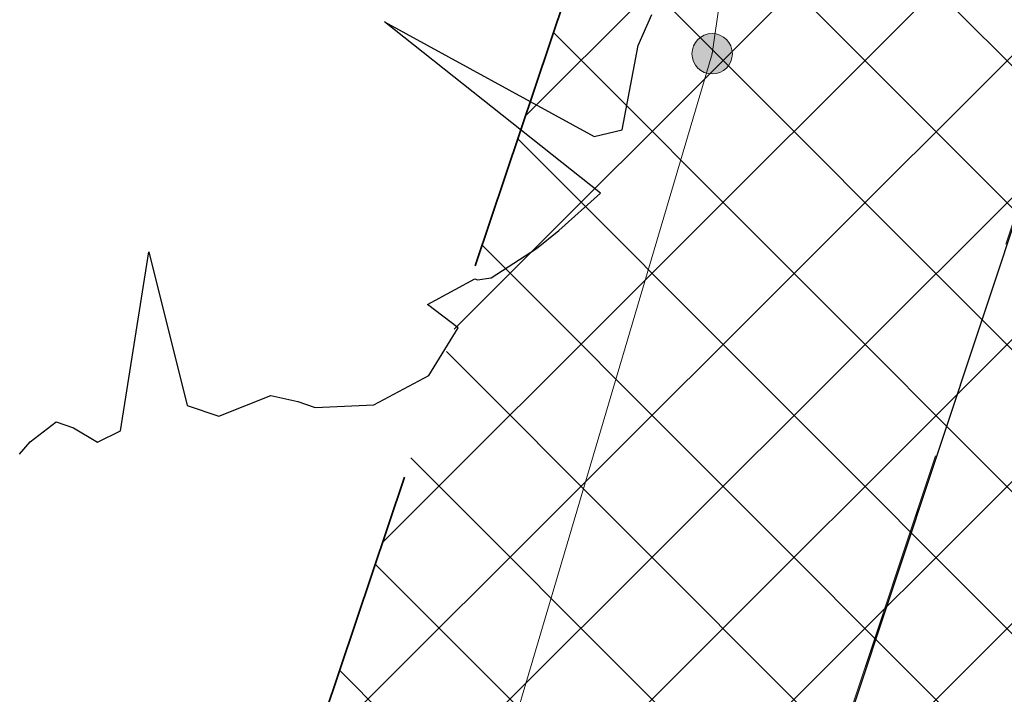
# Model space of a CAD drawing. Header units: metres. Extents: x 6599594 to 6600699, y 5687867 to 5691114.
# Tile 187 of 256: x 6599951.2 to 6599953.41, y 5688882.56 to 5688884.07. Entities that reach past the tile are written whole.
import ezdxf

# ---------------------------------------------------------------- set-up
doc = ezdxf.new("R2010")
doc.units = ezdxf.units.M
doc.header["$MEASUREMENT"] = 0
for name, pattern in [('1', [0]), ('BUG', [1.5, 1, -0.5]), ('GUK', [2, 1.5, -0.5]), ('GUZ', [1, 0.5, -0.5])]:
    doc.linetypes.add(name, pattern=pattern)
doc.layers.get('0').update_dxf_attribs({"color": 253, "linetype": 'CONTINUOUS', "lineweight": 13})
for name, color, linetype, lineweight in [('_kolor chodnik', 50, '1', 5), ('_kolor jezdnia', 4, '1', 0), ('_kolor pobocze', 211, '1', 5), ('_kolor zjazdy kostka', 7, '1', 5), ('_kolor ścieżka @ 1', 10, '1', 0), ('_nasadzenia', 72, 'BUG', 30), ('_obrzeze', 10, 'BUG', 35), ('Dzialki', 130, '1', 30), ('Kontury', 252, 'GUK', 9), ('OT_Komunikacja', 7, 'CONTINUOUS', 0), ('pkt_sztuczny_i_naturalny', 7, 'CONTINUOUS', 5), ('Uzytki', 252, 'GUZ', 9)]:
    doc.layers.add(name, color=color, linetype=linetype, lineweight=lineweight)
doc.layers.add('RS-drzewa projektowane', color=7, linetype='CONTINUOUS')
pattern_1 = [(45, (0, 0), (-0.1414213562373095, 0.1414213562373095), []), (135, (0, 0), (-0.1414213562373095, -0.1414213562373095), [])]

# ---------------------------------------------------------------- blocks, each defined once
blk = doc.blocks.new('d2')
at = {"layer": '_nasadzenia'}
for p, q in [((-293017.4827541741, 28213.65378966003), (-293017.4364681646, 28213.75747156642)), ((-293018.340181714, 28213.73353405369), (-293017.6313377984, 28213.34606689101)), ((-293017.6100354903, 28213.15411214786), (-293018.340181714, 28213.73353405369)), ((-293017.5369146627, 28213.36812186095), (-293017.4827541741, 28213.65378966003)), ((-293017.6313377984, 28213.34606689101), (-293017.5369146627, 28213.36812186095)), ((-293017.7507446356, 28213.02837527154), (-293017.6100354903, 28213.15411214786)), ((-293017.8259620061, 28212.96716830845), (-293017.7507446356, 28213.02837527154)), ((-293017.9794749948, 28212.86753276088), (-293017.8259620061, 28212.96716830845)), ((-293019.2314686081, 28212.35019368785), (-293019.1358041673, 28212.95519975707)), ((-293019.1358041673, 28212.95519975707), (-293019.0065527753, 28212.43629629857)), ((-293018.1946652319, 28212.7781072), (-293018.0347503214, 28212.86469208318)), ((-293018.0347503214, 28212.86469208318), (-293018.0250247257, 28212.86136913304)), ((-293018.0250247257, 28212.86136913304), (-293017.9794749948, 28212.86753276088)), ((-293018.0912527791, 28212.69932094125), (-293018.1946652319, 28212.7781072)), ((-293018.1899812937, 28212.53751388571), (-293018.0912527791, 28212.69932094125)), ((-293018.3759947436, 28212.43811947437), (-293018.1899812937, 28212.53751388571)), ((-293018.8995712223, 28212.3997438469), (-293018.7235287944, 28212.46995511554)), ((-293018.7235287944, 28212.46995511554), (-293018.6326747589, 28212.4497762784)), ((-293019.0065527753, 28212.43629629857), (-293018.8995712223, 28212.3997438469)), ((-293018.6326747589, 28212.4497762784), (-293018.5743211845, 28212.42983857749)), ((-293018.5743211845, 28212.42983857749), (-293018.3759947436, 28212.43811947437)), ((-293019.5372674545, 28212.31345305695), (-293019.4490008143, 28212.38106478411)), ((-293019.4490008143, 28212.38106478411), (-293019.3906472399, 28212.3611270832)), ((-293019.3906472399, 28212.3611270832), (-293019.3097642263, 28212.31176510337)), ((-293019.3097642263, 28212.31176510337), (-293019.2314686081, 28212.35019368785)), ((-293019.5733370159, 28212.2714603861), (-293019.5372674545, 28212.31345305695))]:
    blk.add_line(p, q, dxfattribs=at)
blk = doc.blocks.new('169')
at = {"linetype": 'Continuous', "lineweight": 13}
blk.add_hatch(color=0, dxfattribs=at).paths.add_polyline_path([(0, -0.090553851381, 1), (0, 0.090553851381, 1)])
at = {"color": 0, "linetype": 'Continuous', "lineweight": 13}
blk.add_circle((0, 0), 0.090553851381, dxfattribs=at)

msp = doc.modelspace()

# ---------------------------------------------------------------- hatches: boundary and pattern name
at = {"layer": '_kolor chodnik'}
h = msp.add_hatch(dxfattribs=at)
h.set_pattern_fill('ANSI37', color=256, scale=1.6)
h.set_pattern_definition(pattern_1)
h.paths.add_polyline_path([(6599849.938171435, 5688542.085872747), (6599852.232147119, 5688548.938742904), (6599853.573135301, 5688548.489851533), (6599853.827082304, 5688549.248475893), (6599851.793849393, 5688549.929093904), (6599849.895278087, 5688548.982823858), (6599847.823506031, 5688542.793750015)])
edge = h.paths.add_edge_path()
edge.add_line((6600018.106075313, 5689087.454911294), (6600022.42781917, 5689091.229234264))
edge.add_line((6600022.42781917, 5689091.229234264), (6600020.233254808, 5689093.742094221))
edge.add_line((6600020.233254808, 5689093.742094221), (6600017.159471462, 5689091.057656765))
edge.add_arc((6600023.275194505, 5689085.385140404), 8.34143334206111, 137.1531558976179, 148.8016577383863)
edge.add_line((6600016.140105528, 5689089.706021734), (6600018.106075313, 5689087.454911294))
h.paths.add_polyline_path([(6600038.501784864, 5689187.59229436), (6600037.906968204, 5689187.700586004), (6600037.638296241, 5689186.224843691), (6600038.240083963, 5689186.115282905)])
h.paths.add_polyline_path([(6600069.098302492, 5689360.276020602), (6600068.321239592, 5689360.413462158), (6600068.064048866, 5689358.936495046), (6600068.836639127, 5689358.799546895)])
h.paths.add_polyline_path([(6600082.393785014, 5689362.950258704), (6600082.941124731, 5689366.103121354), (6600081.481377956, 5689366.361351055), (6600080.923159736, 5689363.210828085)])
h.paths.add_polyline_path([(6600074.022236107, 5689388.065861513), (6600072.983907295, 5689388.249860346), (6600072.723374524, 5689386.772538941), (6600073.760538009, 5689386.588865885)])
h.paths.add_polyline_path([(6600105.602402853, 5689486.45426531), (6600106.738797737, 5689489.760539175), (6600105.28818975, 5689490.281952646), (6600104.132785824, 5689486.965912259)])
h.paths.add_polyline_path([(6600132.519778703, 5689678.737346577), (6600131.636986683, 5689678.922259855), (6600131.330470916, 5689677.453953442), (6600132.212256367, 5689677.269208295)])
h.paths.add_polyline_path([(6600156.649397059, 5689798.7449027), (6600156.48800471, 5689797.95886096), (6600157.450195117, 5689797.757316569), (6600157.615023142, 5689798.542205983)])
h.paths.add_polyline_path([(6600189.055358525, 5689948.643107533), (6600187.902868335, 5689948.884512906), (6600187.600024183, 5689947.417400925), (6600188.748131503, 5689947.176379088)])
edge = h.paths.add_edge_path()
edge.add_line((6600204.459383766, 5690032.969035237), (6600204.153258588, 5690031.227801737))
edge.add_arc((6600202.328347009, 5690027.299936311), 4.331100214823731, 41.853001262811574, 65.08011546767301, ccw=False)
edge.add_arc((6600032.903931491, 5690051.979071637), 174.020003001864, 352.8070218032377, 353.495463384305)
edge.add_arc((6600202.372679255, 5690027.343587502), 5.999999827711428, 55.12102442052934, 69.64815978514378)
edge = h.paths.add_edge_path()
edge.add_line((6600205.046027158, 5690040.265402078), (6600204.972740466, 5690038.483452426))
edge.add_arc((6600203.986269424, 5690044.401803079), 5.999999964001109, 279.4630688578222, 294.9140560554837)
edge.add_line((6600206.513819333, 5690038.960158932), (6600206.607027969, 5690041.030672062))
edge.add_arc((6600203.986269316, 5690044.401803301), 4.270000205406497, 284.3702444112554, 307.86193139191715, ccw=False)
edge = h.paths.add_edge_path()
edge.add_arc((6600203.547470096, 5690044.558759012), 6.446878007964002, 324.43500910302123, 356.20133685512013, ccw=False)
edge.add_arc((6600203.986269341, 5690044.401803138), 6.000000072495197, 323.2169970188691, 357.4193489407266)
h.paths.add_polyline_path([(6600208.910055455, 5690121.713696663), (6600208.146285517, 5690121.748120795), (6600207.125602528, 5690121.794124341), (6600209.971605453, 5690121.665851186)])
edge = h.paths.add_edge_path()
edge.add_line((6600238.769818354, 5690481.648294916), (6600240.338176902, 5690490.87374652))
edge.add_line((6600240.338176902, 5690490.87374652), (6600241.251295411, 5690510.829461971))
edge.add_line((6600241.251295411, 5690510.829461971), (6600239.524022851, 5690510.928942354))
edge.add_line((6600239.524022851, 5690510.928942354), (6600238.633343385, 5690491.167757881))
edge.add_line((6600238.633343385, 5690491.167757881), (6600234.579716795, 5690467.661262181))
edge.add_line((6600234.579716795, 5690467.661262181), (6600234.449796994, 5690464.966873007))
edge.add_arc((6600242.443669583, 5690464.607462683), 8.001948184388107, 177.4256737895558, 268.2543056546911)
edge.add_line((6600242.199903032, 5690456.609228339), (6600242.216657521, 5690457.359274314))
edge.add_line((6600242.216657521, 5690457.359274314), (6600242.305257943, 5690458.836738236))
edge.add_arc((6600242.444504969, 5690464.607952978), 5.772894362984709, 177.0298084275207, 268.6178439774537, ccw=False)
edge.add_line((6600236.679365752, 5690464.907083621), (6600236.951876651, 5690470.95443634))
edge.add_line((6600236.951876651, 5690470.95443634), (6600238.15078669, 5690478.210832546))
edge.add_line((6600238.15078669, 5690478.210832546), (6600238.769818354, 5690481.648294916))
h.paths.add_polyline_path([(6600238.769818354, 5690481.648294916), (6600238.15078669, 5690478.210832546), (6600239.670056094, 5690477.930590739), (6600240.266710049, 5690481.376366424)])
edge = h.paths.add_edge_path()
edge.add_line((6600223.366500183, 5690460.339976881), (6600223.278629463, 5690457.997544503))
edge.add_arc((6600220.967166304, 5690465.656339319), 7.999999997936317, 286.7940807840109, 300.2738222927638)
edge.add_line((6600225.000231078, 5690458.747331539), (6600225.240084, 5690461.623695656))
edge.add_arc((6600221.105749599, 5690465.648640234), 5.76999998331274, 293.06724424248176, 315.7681070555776, ccw=False)
edge = h.paths.add_edge_path()
edge.add_arc((6600220.025145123, 5690444.676291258), 5.770000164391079, 37.996647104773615, 59.94382588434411, ccw=False)
edge.add_line((6600224.572175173, 5690448.22839199), (6600224.817793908, 5690451.081798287))
edge.add_arc((6600220.025145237, 5690444.676291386), 7.999999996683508, 53.19588653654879, 68.15166733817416)
edge.add_line((6600223.00235276, 5690452.101669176), (6600222.91504296, 5690449.670427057))
edge = h.paths.add_edge_path()
edge.add_arc((6600221.105749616, 5690465.648640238), 7.999999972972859, 328.0222308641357, 357.0132597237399)
edge.add_line((6600229.094882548, 5690465.23180147), (6600229.218816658, 5690467.593604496))
edge.add_line((6600229.218816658, 5690467.593604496), (6600228.218919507, 5690467.645774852))
edge.add_line((6600228.218919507, 5690467.645774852), (6600227.891778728, 5690461.411918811))
h.paths.add_polyline_path([(6600200.980142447, 5690012.236744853), (6600202.317278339, 5690011.956662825), (6600202.522293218, 5690012.935421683), (6600201.182321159, 5690013.216097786)])
h.paths.add_polyline_path([(6600196.457878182, 5689983.98337835), (6600195.202332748, 5689984.246370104), (6600194.899091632, 5689982.777335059), (6600196.150355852, 5689982.515240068)])
edge = h.paths.add_edge_path()
edge.add_line((6600112.305909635, 5689517.991018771), (6600112.691041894, 5689519.807934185))
edge.add_line((6600112.691041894, 5689519.807934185), (6600113.245521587, 5689522.423769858))
edge.add_line((6600113.245521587, 5689522.423769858), (6600111.553124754, 5689522.782507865))
edge.add_line((6600111.553124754, 5689522.782507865), (6600107.405864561, 5689503.21722655))
edge.add_line((6600107.405864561, 5689503.21722655), (6600099.494506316, 5689480.361667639))
edge.add_line((6600099.494506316, 5689480.361667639), (6600099.182814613, 5689478.891218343))
edge.add_arc((6600107.008997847, 5689477.232359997), 8.000059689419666, 168.0325629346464, 257.7529108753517)
edge.add_line((6600105.311960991, 5689469.414366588), (6600105.784990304, 5689471.593619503))
edge.add_arc((6600107.008927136, 5689477.232314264), 5.769999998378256, 168.0321375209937, 257.7533362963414, ccw=False)
edge.add_line((6600101.364343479, 5689478.42879883), (6600101.647245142, 5689479.76342708))
edge.add_line((6600101.647245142, 5689479.76342708), (6600104.132785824, 5689486.965912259))
edge.add_line((6600104.132785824, 5689486.965912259), (6600105.28818975, 5689490.281952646))
edge.add_line((6600105.28818975, 5689490.281952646), (6600108.240043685, 5689498.809726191))
edge.add_line((6600108.240043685, 5689498.809726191), (6600112.305909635, 5689517.991018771))
h.paths.add_polyline_path([(6600136.009573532, 5689645.499114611), (6600138.333647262, 5689645.012304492), (6600138.661671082, 5689646.578318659), (6600134.869459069, 5689647.372651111)])
at = {"layer": '_kolor jezdnia'}
h = msp.add_hatch(dxfattribs=at)
h.set_pattern_fill('ANSI37', color=4, scale=3.5)
h.set_pattern_definition([(45, (0, 0), (-0.3093592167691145, 0.3093592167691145), []), (135, (0, 0), (-0.3093592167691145, -0.3093592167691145), [])])
edge = h.paths.add_edge_path()
edge.add_line((6599833.066047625, 5688539.933393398), (6599850.649511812, 5688527.983462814))
edge.add_arc((6599857.337592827, 5688536.653968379), 10.95025544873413, 169.5012687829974, 232.3548431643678, ccw=False)
edge.add_arc((6599858.085851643, 5688536.618142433), 11.69295282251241, 162.2507788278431, 169.9967502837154, ccw=False)
edge.add_line((6599846.949484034, 5688540.182754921), (6599847.823506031, 5688542.793750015))
edge.add_line((6599847.823506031, 5688542.793750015), (6599849.895278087, 5688548.982823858))
edge.add_line((6599849.895278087, 5688548.982823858), (6599852.434748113, 5688556.56906746))
edge.add_line((6599852.434748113, 5688556.56906746), (6599928.48625871, 5688783.760284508))
edge.add_line((6599928.48625871, 5688783.760284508), (6599931.025728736, 5688791.34652811))
edge.add_line((6599931.025728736, 5688791.34652811), (6599996.657773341, 5688987.411326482))
edge.add_line((6599996.657773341, 5688987.411326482), (6599999.197243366, 5688994.997570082))
edge.add_line((6599999.197243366, 5688994.997570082), (6600021.930100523, 5689062.908193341))
edge.add_line((6600021.930100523, 5689062.908193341), (6600017.620224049, 5689067.371531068))
edge.add_line((6600017.620224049, 5689067.371531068), (6600016.714558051, 5689064.654078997))
edge.add_line((6600016.714558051, 5689064.654078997), (6600012.423620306, 5689051.835617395))
edge.add_line((6600012.423620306, 5689051.835617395), (6600009.884150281, 5689044.249373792))
edge.add_line((6600009.884150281, 5689044.249373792), (6599977.53516164, 5688947.612159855))
edge.add_line((6599977.53516164, 5688947.612159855), (6599974.995691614, 5688940.025916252))
edge.add_line((6599974.995691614, 5688940.025916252), (6599942.096912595, 5688841.746295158))
edge.add_line((6599942.096912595, 5688841.746295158), (6599939.557442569, 5688834.160051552))
edge.add_line((6599939.557442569, 5688834.160051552), (6599882.679288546, 5688664.246042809))
edge.add_line((6599882.679288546, 5688664.246042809), (6599880.139818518, 5688656.659799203))
edge.add_line((6599880.139818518, 5688656.659799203), (6599852.46454386, 5688573.984527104))
edge.add_line((6599852.46454386, 5688573.984527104), (6599842.470137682, 5688544.127903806))
edge.add_arc((6599835.706422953, 5688546.652910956), 7.219660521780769, 248.5480913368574, 339.52856074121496, ccw=False)
h.paths.add_polyline_path([(6600044.653202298, 5689172.271628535), (6600046.276244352, 5689181.431901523), (6600047.759199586, 5689189.801539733), (6600051.0603021, 5689208.432603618), (6600052.368792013, 5689215.817578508), (6600054.808584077, 5689229.587499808), (6600056.11707399, 5689236.972474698), (6600057.346666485, 5689243.912161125), (6600058.655146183, 5689251.297078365), (6600058.831439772, 5689252.292060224), (6600060.098987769, 5689259.445963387), (6600060.139929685, 5689259.677035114), (6600061.407468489, 5689266.830886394), (6600072.329030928, 5689328.470998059), (6600073.637511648, 5689335.855921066), (6600077.337304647, 5689356.73715072), (6600078.820259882, 5689365.106788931), (6600081.142794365, 5689378.214921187), (6600082.538516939, 5689386.092227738), (6600095.187867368, 5689457.483787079), (6600091.082877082, 5689465.8405575), (6600089.043088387, 5689454.328211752), (6600087.870641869, 5689447.711051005), (6600087.560133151, 5689445.958573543), (6600086.562151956, 5689440.326076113), (6600082.433200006, 5689417.022719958), (6600080.95024477, 5689408.65308175), (6600077.202698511, 5689387.502337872), (6600075.719743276, 5689379.132699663), (6600073.469199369, 5689366.430874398), (6600071.986244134, 5689358.061236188), (6600069.98686466, 5689346.776955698), (6600068.591142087, 5689338.899649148), (6600065.559290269, 5689321.78820693), (6600064.163567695, 5689313.910900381), (6600059.719426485, 5689288.828650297), (6600058.323703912, 5689280.951343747), (6600057.563846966, 5689276.662793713), (6600056.168124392, 5689268.785487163), (6600054.804920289, 5689261.091711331), (6600053.409197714, 5689253.21440478), (6600053.264817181, 5689252.399536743), (6600051.869094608, 5689244.522230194), (6600051.183555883, 5689240.653124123), (6600049.787833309, 5689232.775817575), (6600046.593849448, 5689214.749319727), (6600045.198126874, 5689206.872013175), (6600044.41754409, 5689202.466488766), (6600042.934588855, 5689194.096850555), (6600036.429952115, 5689157.38538759), (6600034.946996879, 5689149.01574938), (6600030.579776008, 5689124.367629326), (6600027.529365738, 5689107.151445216), (6600024.895072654, 5689094.014582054), (6600030.583685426, 5689094.264316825), (6600032.945013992, 5689106.191885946), (6600043.170247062, 5689163.901990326)])
edge = h.paths.add_edge_path()
edge.add_line((6600111.106812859, 5689535.144351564), (6600111.256844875, 5689535.85214863))
edge.add_line((6600111.256844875, 5689535.85214863), (6600112.915748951, 5689543.678261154))
edge.add_line((6600112.915748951, 5689543.678261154), (6600117.304772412, 5689564.384094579))
edge.add_line((6600117.304772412, 5689564.384094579), (6600119.067357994, 5689572.699339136))
edge.add_line((6600119.067357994, 5689572.699339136), (6600120.087667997, 5689577.512794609))
edge.add_line((6600120.087667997, 5689577.512794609), (6600121.642890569, 5689584.849775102))
edge.add_line((6600121.642890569, 5689584.849775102), (6600128.436769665, 5689616.900852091))
edge.add_line((6600128.436769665, 5689616.900852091), (6600129.991992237, 5689624.237832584))
edge.add_line((6600129.991992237, 5689624.237832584), (6600132.660554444, 5689636.827148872))
edge.add_line((6600132.660554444, 5689636.827148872), (6600133.208838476, 5689639.444704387))
edge.add_line((6600133.208838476, 5689639.444704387), (6600134.848957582, 5689647.274775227))
edge.add_line((6600134.848957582, 5689647.274775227), (6600138.97649476, 5689666.979995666))
edge.add_line((6600138.97649476, 5689666.979995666), (6600140.51410642, 5689674.320687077))
edge.add_line((6600140.51410642, 5689674.320687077), (6600145.209128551, 5689696.735129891))
edge.add_line((6600145.209128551, 5689696.735129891), (6600146.746740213, 5689704.075821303))
edge.add_line((6600146.746740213, 5689704.075821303), (6600151.462308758, 5689726.588354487))
edge.add_line((6600151.462308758, 5689726.588354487), (6600152.999920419, 5689733.929045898))
edge.add_line((6600152.999920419, 5689733.929045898), (6600155.244070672, 5689744.642813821))
edge.add_line((6600155.244070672, 5689744.642813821), (6600156.781682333, 5689751.983505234))
edge.add_line((6600156.781682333, 5689751.983505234), (6600161.635515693, 5689775.156126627))
edge.add_line((6600161.635515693, 5689775.156126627), (6600163.378142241, 5689783.475576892))
edge.add_line((6600163.378142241, 5689783.475576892), (6600163.850769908, 5689785.731942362))
edge.add_line((6600163.850769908, 5689785.731942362), (6600167.028500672, 5689800.902704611))
edge.add_line((6600167.028500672, 5689800.902704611), (6600179.49088801, 5689860.399222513))
edge.add_line((6600179.49088801, 5689860.399222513), (6600181.233514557, 5689868.718672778))
edge.add_line((6600181.233514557, 5689868.718672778), (6600181.84713393, 5689871.648144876))
edge.add_line((6600181.84713393, 5689871.648144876), (6600183.384745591, 5689878.988836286))
edge.add_line((6600183.384745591, 5689878.988836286), (6600184.935818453, 5689886.393792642))
edge.add_line((6600184.935818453, 5689886.393792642), (6600186.575937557, 5689894.223863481))
edge.add_line((6600186.575937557, 5689894.223863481), (6600194.05133812, 5689929.912074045))
edge.add_line((6600194.05133812, 5689929.912074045), (6600195.691457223, 5689937.742144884))
edge.add_line((6600195.691457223, 5689937.742144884), (6600202.915799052, 5689972.231779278))
edge.add_line((6600202.915799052, 5689972.231779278), (6600204.555918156, 5689980.061850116))
edge.add_line((6600204.555918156, 5689980.061850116), (6600206.062781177, 5689987.255744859))
edge.add_line((6600206.062781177, 5689987.255744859), (6600207.702900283, 5689995.085815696))
edge.add_line((6600207.702900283, 5689995.085815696), (6600210.232559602, 5690007.162628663))
edge.add_line((6600210.232559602, 5690007.162628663), (6600211.694938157, 5690014.144150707))
edge.add_arc((6600028.177652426, 5690052.584442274), 187.5000004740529, 348.1696294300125, 357.4195276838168)
edge.add_line((6600215.487522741, 5690044.142720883), (6600208.310270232, 5690026.480446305))
edge.add_arc((6600032.903933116, 5690051.97907145), 177.2500013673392, 348.1696294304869, 351.7289130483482, ccw=False)
edge.add_line((6600206.38894146, 5690015.640182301), (6600205.966941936, 5690013.625519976))
edge.add_line((6600205.966941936, 5690013.625519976), (6600204.326822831, 5690005.795449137))
edge.add_line((6600204.326822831, 5690005.795449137), (6600197.076961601, 5689971.183982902))
edge.add_line((6600197.076961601, 5689971.183982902), (6600195.334335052, 5689962.864532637))
edge.add_line((6600195.334335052, 5689962.864532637), (6600193.44722506, 5689953.855305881))
edge.add_line((6600193.44722506, 5689953.855305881), (6600191.909227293, 5689946.512771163))
edge.add_line((6600191.909227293, 5689946.512771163), (6600185.496844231, 5689915.899498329))
edge.add_line((6600185.496844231, 5689915.899498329), (6600183.856521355, 5689908.068454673))
edge.add_line((6600183.856521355, 5689908.068454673), (6600182.066605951, 5689899.523243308))
edge.add_line((6600182.066605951, 5689899.523243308), (6600180.32407057, 5689891.204228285))
edge.add_line((6600180.32407057, 5689891.204228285), (6600174.320344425, 5689862.541919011))
edge.add_line((6600174.320344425, 5689862.541919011), (6600172.577809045, 5689854.222903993))
edge.add_line((6600172.577809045, 5689854.222903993), (6600163.663810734, 5689811.666703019))
edge.add_line((6600163.663810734, 5689811.666703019), (6600162.023782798, 5689803.837067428))
edge.add_line((6600162.023782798, 5689803.837067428), (6600160.924220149, 5689798.587659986))
edge.add_line((6600160.924220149, 5689798.587659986), (6600159.279208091, 5689790.734229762))
edge.add_line((6600159.279208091, 5689790.734229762), (6600157.107250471, 5689780.365115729))
edge.add_line((6600157.107250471, 5689780.365115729), (6600155.462238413, 5689772.511685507))
edge.add_line((6600155.462238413, 5689772.511685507), (6600153.380318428, 5689762.572418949))
edge.add_line((6600153.380318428, 5689762.572418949), (6600151.735124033, 5689754.718118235))
edge.add_line((6600151.735124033, 5689754.718118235), (6600148.586504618, 5689739.686336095))
edge.add_line((6600148.586504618, 5689739.686336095), (6600146.885007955, 5689731.563243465))
edge.add_line((6600146.885007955, 5689731.563243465), (6600141.75088822, 5689707.052510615))
edge.add_line((6600141.75088822, 5689707.052510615), (6600140.110896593, 5689699.223048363))
edge.add_line((6600140.110896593, 5689699.223048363), (6600133.483561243, 5689667.583574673))
edge.add_line((6600133.483561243, 5689667.583574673), (6600131.860394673, 5689659.834436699))
edge.add_line((6600131.860394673, 5689659.834436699), (6600131.740984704, 5689659.26436315))
edge.add_line((6600131.740984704, 5689659.26436315), (6600130.117814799, 5689651.515209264))
edge.add_line((6600130.117814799, 5689651.515209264), (6600127.27873359, 5689637.961189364))
edge.add_line((6600127.27873359, 5689637.961189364), (6600126.924568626, 5689636.290366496))
edge.add_line((6600126.924568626, 5689636.290366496), (6600125.166244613, 5689627.995226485))
edge.add_line((6600125.166244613, 5689627.995226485), (6600118.009503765, 5689594.232298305))
edge.add_line((6600118.009503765, 5689594.232298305), (6600116.25117975, 5689585.937158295))
edge.add_line((6600116.25117975, 5689585.937158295), (6600113.665314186, 5689573.737975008))
edge.add_line((6600113.665314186, 5689573.737975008), (6600111.898534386, 5689565.402943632))
edge.add_line((6600111.898534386, 5689565.402943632), (6600104.889982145, 5689532.339115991))
edge.add_line((6600104.889982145, 5689532.339115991), (6600103.22663594, 5689524.492047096))
edge.add_line((6600103.22663594, 5689524.492047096), (6600096.623876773, 5689493.342605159))
edge.add_line((6600096.623876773, 5689493.342605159), (6600094.968986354, 5689485.535427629))
edge.add_line((6600094.968986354, 5689485.535427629), (6600094.300101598, 5689482.379870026))
edge.add_line((6600094.300101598, 5689482.379870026), (6600099.182814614, 5689478.891218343))
edge.add_line((6600099.182814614, 5689478.891218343), (6600099.494506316, 5689480.361667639))
edge.add_line((6600099.494506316, 5689480.361667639), (6600111.106812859, 5689535.144351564))
edge = h.paths.add_edge_path()
edge.add_arc((6600239.213891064, 5690851.400367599), 10.00000000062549, -2.8342403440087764, 76.13703556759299, ccw=False)
edge.add_line((6600249.201658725, 5690850.905901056), (6600249.082723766, 5690848.503524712))
edge.add_line((6600249.082723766, 5690848.503524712), (6600247.016487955, 5690806.767468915))
edge.add_line((6600247.016487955, 5690806.767468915), (6600246.092398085, 5690789.152178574))
edge.add_line((6600246.092398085, 5690789.152178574), (6600233.768116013, 5690572.015170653))
edge.add_line((6600233.768116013, 5690572.015170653), (6600228.959056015, 5690465.296202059))
edge.add_line((6600228.959056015, 5690465.296202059), (6600234.588724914, 5690465.017134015))
edge.add_line((6600234.588724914, 5690465.017134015), (6600239.262540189, 5690571.767576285))
edge.add_line((6600239.262540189, 5690571.767576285), (6600252.50503885, 5690806.400146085))
edge.add_line((6600252.50503885, 5690806.400146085), (6600254.569211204, 5690848.094521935))
edge.add_arc((6600262.559425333, 5690847.6989487), 7.999999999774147, 76.13703557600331, 177.1657596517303, ccw=False)
edge.add_line((6600264.476229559, 5690855.465921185), (6600241.609896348, 5690861.109083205))
edge = h.paths.add_edge_path()
edge.add_line((6600250.031475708, 5690451.625307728), (6600250.231741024, 5690455.772579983))
edge.add_line((6600250.231741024, 5690455.772579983), (6600246.257763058, 5690456.417303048))
edge.add_line((6600246.257763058, 5690456.417303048), (6600242.171761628, 5690456.61060902))
edge.add_arc((6600242.563100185, 5690464.586983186), 7.985968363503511, 176.9123644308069, 267.1911945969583, ccw=False)
edge.add_line((6600234.588724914, 5690465.017134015), (6600228.959056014, 5690465.296202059))
edge.add_arc((6600220.965133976, 5690465.657286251), 8.002072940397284, 267.8289300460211, 357.413716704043, ccw=False)
edge.add_line((6600220.661989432, 5690457.660957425), (6600212.406915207, 5690458.119572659))
edge.add_line((6600212.406915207, 5690458.119572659), (6600208.431872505, 5690457.817501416))
edge.add_line((6600208.431872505, 5690457.817501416), (6600208.233912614, 5690454.548331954))
edge.add_line((6600208.233912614, 5690454.548331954), (6600212.129565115, 5690453.127270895))
edge.add_line((6600212.129565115, 5690453.127270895), (6600218.640548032, 5690452.76554962))
edge.add_line((6600218.640548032, 5690452.76554962), (6600216.486747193, 5690452.885205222))
edge.add_line((6600216.486747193, 5690452.885205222), (6600220.468905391, 5690452.663974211))
edge.add_arc((6600220.025145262, 5690444.676291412), 7.99999997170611, -0.3386579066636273, 86.8201700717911, ccw=False)
edge.add_line((6600228.025005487, 5690444.629006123), (6600227.803602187, 5690439.649256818))
edge.add_line((6600227.803602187, 5690439.649256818), (6600226.885525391, 5690435.936828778))
edge.add_line((6600226.885525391, 5690435.936828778), (6600225.534849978, 5690405.967249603))
edge.add_line((6600225.534849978, 5690405.967249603), (6600226.115199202, 5690402.187514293))
edge.add_line((6600226.115199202, 5690402.187514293), (6600213.445139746, 5690121.008786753))
edge.add_line((6600213.445139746, 5690121.008786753), (6600213.352800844, 5690118.960058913))
edge.add_line((6600213.352800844, 5690118.960058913), (6600209.980184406, 5690044.131649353))
edge.add_arc((6600203.98626942, 5690044.401803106), 5.999999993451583, 257.4162346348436, 357.41934921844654, ccw=False)
edge.add_line((6600202.679069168, 5690038.545931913), (6600201.589735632, 5690033.666039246))
edge.add_line((6600201.589735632, 5690033.666039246), (6600203.67987942, 5690033.199458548))
edge.add_arc((6600202.372679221, 5690027.343587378), 5.999999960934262, -8.27108729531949, 77.41623506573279, ccw=False)
edge.add_line((6600208.310270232, 5690026.480446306), (6600215.487522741, 5690044.142720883))
edge.add_line((6600215.487522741, 5690044.142720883), (6600216.199687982, 5690059.9446614))
edge.add_line((6600216.199687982, 5690059.9446614), (6600216.537356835, 5690067.437056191))
edge.add_line((6600216.537356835, 5690067.437056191), (6600223.893528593, 5690230.66011469))
edge.add_line((6600223.893528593, 5690230.66011469), (6600224.231197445, 5690238.152509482))
edge.add_line((6600224.231197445, 5690238.152509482), (6600233.507835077, 5690443.987992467))
edge.add_arc((6600241.499722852, 5690443.627812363), 7.999999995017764, 87.29208981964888, 177.4195277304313, ccw=False)
edge.add_line((6600241.877677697, 5690451.618879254), (6600246.021541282, 5690451.422886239))
edge.add_line((6600246.021541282, 5690451.422886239), (6600246.427694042, 5690451.44338883))
edge.add_line((6600246.427694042, 5690451.44338883), (6600246.79397003, 5690451.461878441))
edge.add_line((6600246.79397003, 5690451.461878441), (6600250.031475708, 5690451.625307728))
edge = h.paths.add_edge_path()
edge.add_line((6600007.33756506, 5689086.20374581), (6600006.980466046, 5689080.740822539))
edge.add_line((6600006.980466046, 5689080.740822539), (6600007.229745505, 5689080.720859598))
edge.add_line((6600007.229745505, 5689080.720859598), (6600008.093335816, 5689080.601653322))
edge.add_line((6600008.093335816, 5689080.601653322), (6600008.702681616, 5689080.53831051))
edge.add_arc((6600008.140193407, 5689070.554142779), 9.999999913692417, -18.557800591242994, 86.77547804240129, ccw=False)
edge.add_line((6600017.620224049, 5689067.371531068), (6600021.930100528, 5689062.908193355))
edge.add_arc((6599734.83819726, 5689159.011261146), 302.7499967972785, 341.4922000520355, 343.8640860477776)
edge.add_arc((6600034.895369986, 5689072.315877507), 9.581213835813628, 98.63328270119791, 164.5273290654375, ccw=False)
edge.add_line((6600033.457137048, 5689081.788529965), (6600033.832640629, 5689081.798737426))
edge.add_line((6600033.832640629, 5689081.798737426), (6600034.422462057, 5689082.05700874))
edge.add_line((6600034.422462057, 5689082.05700874), (6600036.833623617, 5689082.139040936))
edge.add_line((6600036.833623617, 5689082.139040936), (6600036.730225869, 5689087.148851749))
edge.add_line((6600036.730225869, 5689087.148851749), (6600036.579860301, 5689087.134303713))
edge.add_arc((6600036.479565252, 5689093.136286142), 6.002820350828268, 169.1687651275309, 270.9573417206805, ccw=False)
edge.add_line((6600030.583685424, 5689094.264316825), (6600024.895072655, 5689094.014582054))
edge.add_arc((6600015.200558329, 5689096.162123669), 9.929528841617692, 271.0943432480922, 347.5094668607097, ccw=False)
edge.add_arc((6600014.909438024, 5689089.646776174), 3.446070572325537, 264.4236009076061, 278.0194998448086, ccw=False)
edge.add_line((6600014.574573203, 5689086.217014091), (6600014.299554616, 5689086.232508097))
edge.add_line((6600014.299554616, 5689086.232508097), (6600010.474232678, 5689086.448019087))
edge.add_line((6600010.474232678, 5689086.448019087), (6600007.33756506, 5689086.20374581))
edge = h.paths.add_edge_path()
edge.add_line((6600105.490725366, 5689463.953528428), (6600106.927559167, 5689464.047234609))
edge.add_line((6600106.927559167, 5689464.047234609), (6600107.835, 5689468.66))
edge.add_line((6600107.835, 5689468.66), (6600105.311960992, 5689469.414366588))
edge.add_arc((6600107.008997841, 5689477.232359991), 8.000059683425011, 168.0325628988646, 257.75291091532, ccw=False)
edge.add_line((6600099.182814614, 5689478.891218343), (6600094.300101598, 5689482.379870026))
edge.add_arc((6600586.245114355, 5689378.104238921), 502.8750369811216, 168.032376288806, 169.9522165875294)
edge.add_line((6600091.082877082, 5689465.8405575), (6600095.187867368, 5689457.483787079))
edge.add_arc((6600103.065173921, 5689456.088064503), 8.000000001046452, 77.7533362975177, 169.9524553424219, ccw=False)
edge.add_line((6600104.762140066, 5689463.906012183), (6600105.490725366, 5689463.953528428))
at = {"layer": '_kolor pobocze'}
h = msp.add_hatch(dxfattribs=at)
h.set_pattern_fill('ANSI37', color=256, scale=1.6)
h.set_pattern_definition(pattern_1)
edge = h.paths.add_edge_path()
edge.add_line((6600035.926965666, 5689101.569442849), (6600036.046865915, 5689102.311543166))
edge.add_arc((6600058.171848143, 5689233.778275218), 133.3154772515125, 259.4578941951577, 260.4470163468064, ccw=False)
edge.add_line((6600033.780707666, 5689102.713067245), (6600032.142559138, 5689101.847662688))
edge.add_arc((6599734.838175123, 5689159.011266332), 302.7500195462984, 347.6801154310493, 349.11639019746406, ccw=False)
edge.add_arc((6600036.478170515, 5689093.133441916), 6.000000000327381, 167.68011541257, 271.5571101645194)
edge.add_line((6600036.64121064, 5689087.1356575), (6600036.730491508, 5689087.137804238))
edge.add_line((6600036.730491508, 5689087.137804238), (6600036.712463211, 5689087.887583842))
edge.add_line((6600036.712463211, 5689087.887583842), (6600036.559840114, 5689087.884077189))
edge.add_arc((6600036.482532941, 5689093.14290691), 5.259397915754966, 170.6455005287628, 270.8422131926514, ccw=False)
edge.add_arc((6600545.796425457, 5688991.216220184), 524.6691769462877, 167.9170060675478, 168.7028219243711, ccw=False)
edge.add_line((6600032.751078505, 5689101.044345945), (6600034.011432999, 5689101.917298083))
edge.add_line((6600034.011432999, 5689101.917298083), (6600035.926965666, 5689101.569442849))
edge = h.paths.add_edge_path()
edge.add_line((6600002.828843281, 5688994.032881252), (6600003.066918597, 5688994.74409159))
edge.add_line((6600003.066918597, 5688994.74409159), (6600001.227880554, 5688995.359703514))
edge.add_line((6600001.227880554, 5688995.359703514), (6600000.55876659, 5688996.702196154))
edge.add_line((6600000.55876659, 5688996.702196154), (6600022.641310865, 5689062.67011804))
edge.add_arc((6599734.838193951, 5689159.011262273), 303.5000002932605, 341.4922000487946, 343.8640860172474)
edge.add_arc((6600035.267451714, 5689072.092773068), 9.250000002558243, 91.55711016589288, 163.8640860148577, ccw=False)
edge.add_line((6600035.016098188, 5689081.339357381), (6600036.868703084, 5689081.389717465))
edge.add_line((6600036.868703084, 5689081.389717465), (6600036.850674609, 5689082.139504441))
edge.add_line((6600036.850674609, 5689082.139504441), (6600034.99571817, 5689082.089080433))
edge.add_arc((6600035.267451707, 5689072.092773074), 9.999999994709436, 91.55711014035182, 163.8640860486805)
edge.add_arc((6599734.838192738, 5689159.011262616), 302.7500015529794, 341.4922000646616, 343.8640860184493, ccw=False)
edge.add_line((6600021.930100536, 5689062.908193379), (6599999.748942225, 5688996.645678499))
edge.add_line((6599999.748942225, 5688996.645678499), (6600000.695212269, 5688994.747107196))
edge.add_line((6600000.695212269, 5688994.747107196), (6600002.828843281, 5688994.032881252))
h.paths.add_polyline_path([(6599971.7492186, 5688907.297112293), (6599971.084233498, 5688908.631320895), (6599997.822068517, 5688988.526766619), (6599999.164561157, 5688989.195880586), (6600001.003599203, 5688988.580268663), (6600001.241674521, 5688989.291479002), (6599999.108043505, 5688990.005704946), (6599997.209472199, 5688989.059434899), (6599970.270280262, 5688908.583087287), (6599971.216550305, 5688906.684515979), (6599973.350181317, 5688905.970290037), (6599973.588256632, 5688906.681500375)])
h.paths.add_polyline_path([(6599932.504667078, 5688790.060553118), (6599931.835553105, 5688791.403045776), (6599968.343406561, 5688900.4641754), (6599969.685899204, 5688901.133289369), (6599971.524937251, 5688900.517677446), (6599971.763012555, 5688901.228887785), (6599969.629381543, 5688901.94311373), (6599967.730810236, 5688900.996843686), (6599931.025728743, 5688791.34652811), (6599931.971998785, 5688789.447956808), (6599934.105629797, 5688788.73373086), (6599934.343705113, 5688789.4449412)])
at = {"layer": '_kolor zjazdy kostka'}
h = msp.add_hatch(dxfattribs=at)
h.set_pattern_fill('ANSI37', color=256, scale=1.6)
h.set_pattern_definition(pattern_1)
h.paths.add_polyline_path([(6600244.137440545, 5690813.934732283), (6600242.369522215, 5690814.022127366), (6600242.097568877, 5690808.528921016), (6600243.865482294, 5690808.441426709)])
h.paths.add_polyline_path([(6600247.012128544, 5690806.679412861), (6600247.442736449, 5690815.377295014), (6600247.393289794, 5690814.378518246), (6600247.113277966, 5690808.722537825)])
h.paths.add_polyline_path([(6600242.297085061, 5690788.088808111), (6600240.958726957, 5690788.155683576), (6600240.648818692, 5690782.664569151), (6600241.987258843, 5690782.599147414)])
h.paths.add_polyline_path([(6600245.558275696, 5690780.919298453), (6600246.037231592, 5690789.405686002), (6600244.985820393, 5690788.453468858), (6600244.612601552, 5690781.981345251)])
h.paths.add_polyline_path([(6600241.348405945, 5690723.711515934), (6600242.272017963, 5690722.691689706), (6600242.749709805, 5690731.155680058), (6600241.698138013, 5690730.203317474), (6600241.472690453, 5690726.27550499)])
h.paths.add_polyline_path([(6600225.772794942, 5690394.589141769), (6600224.731429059, 5690393.637598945), (6600224.461246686, 5690387.644646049), (6600225.412923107, 5690386.603142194)])
h.paths.add_polyline_path([(6600223.012390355, 5690333.280720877), (6600223.372595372, 5690341.272607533), (6600222.32835346, 5690340.318436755), (6600222.058239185, 5690334.324941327)])
h.paths.add_polyline_path([(6600215.496388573, 5690166.390602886), (6600215.856593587, 5690174.382489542), (6600214.812834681, 5690173.428760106), (6600214.542018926, 5690167.435062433)])
h.paths.add_polyline_path([(6600212.446537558, 5690121.053392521), (6600213.399499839, 5690120.010473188), (6600213.788744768, 5690128.503024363), (6600212.745135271, 5690127.54943145)])
h.paths.add_polyline_path([(6600209.977420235, 5690121.665589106), (6600210.225142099, 5690127.162117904), (6600207.346107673, 5690127.291879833), (6600207.119593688, 5690121.794395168)])
h.paths.add_polyline_path([(6600207.950178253, 5690070.725854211), (6600204.880846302, 5690070.828947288), (6600204.643784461, 5690065.333808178), (6600207.702521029, 5690065.204598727)])
h.paths.add_polyline_path([(6600200.981479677, 5690012.236464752), (6600199.969248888, 5690007.339980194), (6600201.282587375, 5690007.064882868), (6600202.31726072, 5690011.956666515)])
h.paths.add_polyline_path([(6600193.613960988, 5689970.406358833), (6600192.398010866, 5689970.660657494), (6600191.286205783, 5689965.274578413), (6600192.486379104, 5689965.023185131)])
h.paths.add_polyline_path([(6600189.061271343, 5689948.671423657), (6600189.98413328, 5689953.050774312), (6600188.818902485, 5689953.32186217), (6600187.908781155, 5689948.91282903)])
h.paths.add_polyline_path([(6600180.976201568, 5689915.317449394), (6600179.952861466, 5689910.421322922), (6600181.008474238, 5689910.200199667), (6600182.033843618, 5689915.09540201)])
h.paths.add_polyline_path([(6600176.508279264, 5689893.538690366), (6600177.476023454, 5689893.335973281), (6600178.603605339, 5689898.719146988), (6600177.636002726, 5689898.922290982)])
h.paths.add_polyline_path([(6600179.28182965, 5689859.401159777), (6600180.522246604, 5689860.211927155), (6600181.057490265, 5689860.561775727), (6600183.598022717, 5689860.029600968), (6600184.726606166, 5689865.412570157), (6600182.186324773, 5689865.943033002), (6600181.604764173, 5689866.832779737), (6600181.024456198, 5689867.720610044)])
h.paths.add_polyline_path([(6600160.200810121, 5689810.862606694), (6600159.232772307, 5689811.065842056), (6600158.207991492, 5689806.171529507), (6600159.175735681, 5689805.968812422)])
h.paths.add_polyline_path([(6600156.49391753, 5689797.987177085), (6600155.463416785, 5689793.068691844), (6600156.431160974, 5689792.865974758), (6600157.461419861, 5689797.784520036)])
edge = h.paths.add_edge_path()
edge.add_arc((6600173.111981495, 5689800.679690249), 5.999999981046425, 204.673115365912, 239.5411154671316, ccw=False)
edge.add_arc((6600173.162096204, 5689800.685330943), 6.047914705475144, 168.3203586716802, 204.5234866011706, ccw=False)
edge.add_line((6600167.239404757, 5689801.9096668), (6600163.651667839, 5689784.781499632))
edge.add_arc((6600169.524220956, 5689783.551410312), 5.999999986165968, 139.2146049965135, 168.1696294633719, ccw=False)
edge.add_arc((6600169.524220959, 5689783.551410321), 5.999999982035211, 96.80962310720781, 139.2146050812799, ccw=False)
edge.add_line((6600168.812796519, 5689789.509083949), (6600170.070461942, 5689795.507731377))
h.paths.add_polyline_path([(6600163.526364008, 5689776.866746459), (6600166.051243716, 5689776.337874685), (6600167.179826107, 5689781.720838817), (6600164.653945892, 5689782.249920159), (6600163.941148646, 5689783.340449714), (6600163.493329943, 5689784.025580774), (6600161.750703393, 5689775.706130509), (6600162.438017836, 5689776.155376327)])
h.paths.add_polyline_path([(6600152.614191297, 5689774.643430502), (6600153.639138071, 5689779.536616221), (6600152.646757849, 5689779.744928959), (6600151.646447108, 5689774.846147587)])
h.paths.add_polyline_path([(6600150.121074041, 5689767.466820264), (6600148.177624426, 5689758.16795459), (6600149.115997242, 5689757.971390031), (6600151.066362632, 5689767.268392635)])
h.paths.add_polyline_path([(6600142.970741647, 5689739.332500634), (6600141.888449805, 5689734.142420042), (6600144.036614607, 5689733.695518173), (6600145.123068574, 5689738.882330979)])
h.paths.add_polyline_path([(6600136.256357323, 5689701.052153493), (6600137.154085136, 5689700.864096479), (6600138.287960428, 5689706.274871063), (6600137.386492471, 5689706.464182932)])
h.paths.add_polyline_path([(6600130.081494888, 5689667.099389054), (6600129.212847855, 5689667.281639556), (6600128.083282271, 5689661.898895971), (6600128.953953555, 5689661.716447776)])
h.paths.add_polyline_path([(6600128.397394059, 5689659.030340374), (6600127.554144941, 5689659.207226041), (6600126.49340855, 5689653.810049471), (6600127.269860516, 5689653.647397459)])
h.paths.add_polyline_path([(6600134.990411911, 5689640.633636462), (6600137.30714639, 5689640.148363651), (6600138.339560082, 5689645.040620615), (6600136.015486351, 5689645.500958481), (6600135.435178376, 5689646.388788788), (6600134.8548704, 5689647.276619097), (6600133.214751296, 5689639.446548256), (6600134.102581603, 5689640.026856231)])
h.paths.add_polyline_path([(6600122.164164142, 5689634.294831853), (6600121.024067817, 5689628.914244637), (6600122.015114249, 5689628.705875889), (6600123.155614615, 5689634.086346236)])
h.paths.add_polyline_path([(6600114.54207576, 5689593.450769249), (6600113.493359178, 5689593.398339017), (6600112.364315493, 5689588.045694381), (6600113.29076438, 5689587.54753241)])
h.paths.add_polyline_path([(6600110.194543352, 5689572.941097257), (6600109.20781945, 5689573.148880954), (6600108.067717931, 5689567.768269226), (6600109.05014319, 5689567.535215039)])
h.paths.add_polyline_path([(6600119.083213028, 5689565.540446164), (6600119.089125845, 5689565.542290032), (6600121.462438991, 5689565.065690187), (6600122.598093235, 5689570.447168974), (6600120.229622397, 5689570.949214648), (6600119.651446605, 5689571.8119627), (6600119.073270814, 5689572.727655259), (6600117.310757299, 5689564.412754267)])
h.paths.add_polyline_path([(6600101.698666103, 5689532.937884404), (6600100.730666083, 5689533.141679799), (6600099.694214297, 5689528.250234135), (6600100.669121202, 5689528.045267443)])
h.paths.add_polyline_path([(6600094.064021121, 5689496.827028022), (6600093.080194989, 5689497.033910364), (6600092.036590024, 5689492.143967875), (6600093.038865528, 5689491.933250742)])
h.paths.add_polyline_path([(6600083.709836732, 5689453.74980843), (6600082.738586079, 5689448.336231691), (6600084.647281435, 5689448.027407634), (6600085.606840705, 5689453.416583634)])
h.paths.add_polyline_path([(6600084.434394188, 5689446.82589514), (6600083.348896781, 5689447.018140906), (6600082.567374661, 5689442.58660872), (6600083.649300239, 5689442.394910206)])
h.paths.add_polyline_path([(6600078.04194071, 5689410.721110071), (6600078.996952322, 5689416.137564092), (6600078.054833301, 5689416.304853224), (6600077.111232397, 5689410.886043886)])
h.paths.add_polyline_path([(6600072.911565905, 5689386.768652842), (6600071.960466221, 5689381.312635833), (6600072.800073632, 5689381.16322159), (6600073.766450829, 5689386.590709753)])
h.paths.add_polyline_path([(6600082.887400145, 5689379.432062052), (6600085.278102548, 5689379.03494316), (6600086.160383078, 5689383.956496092), (6600083.759726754, 5689384.355378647), (6600083.152078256, 5689385.224725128), (6600082.544429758, 5689386.094071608), (6600081.148707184, 5689378.216765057), (6600082.018053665, 5689378.824413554)])
h.paths.add_polyline_path([(6600080.731401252, 5689363.247695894), (6600080.041469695, 5689363.369939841), (6600079.433821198, 5689364.239286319), (6600078.8261727, 5689365.1086328), (6600077.343217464, 5689356.73899459), (6600078.212563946, 5689357.346643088), (6600079.081910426, 5689357.954291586), (6600081.429189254, 5689357.564866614), (6600082.388748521, 5689362.980514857)])
h.paths.add_polyline_path([(6600069.104215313, 5689360.304336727), (6600070.063917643, 5689365.720487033), (6600069.2708267, 5689365.861009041), (6600068.327152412, 5689360.441778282)])
h.paths.add_polyline_path([(6600066.550616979, 5689345.891799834), (6600065.546169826, 5689346.069805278), (6600064.677796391, 5689341.145792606), (6600065.678290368, 5689340.968483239)])
h.paths.add_polyline_path([(6600061.138656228, 5689321.077501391), (6600060.270282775, 5689316.15348863), (6600061.250715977, 5689315.979734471), (6600062.127590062, 5689320.902245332)])
h.paths.add_polyline_path([(6600055.325252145, 5689288.11325564), (6600054.456878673, 5689283.189242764), (6600055.410852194, 5689283.020177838), (6600056.283178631, 5689287.917022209)])
h.paths.add_polyline_path([(6600048.045675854, 5689182.819289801), (6600050.371939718, 5689182.407116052), (6600051.31444535, 5689187.67761207), (6600048.980409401, 5689188.064690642), (6600048.372760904, 5689188.934037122), (6600047.765112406, 5689189.803383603), (6600046.306982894, 5689181.603992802), (6600046.972918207, 5689182.069462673)])
h.paths.add_polyline_path([(6600040.943690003, 5689201.374141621), (6600039.339175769, 5689201.66987967), (6600038.429882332, 5689196.244216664), (6600039.984130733, 5689195.958493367)])
h.paths.add_polyline_path([(6600032.993704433, 5689156.473759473), (6600032.278185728, 5689156.600537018), (6600031.299242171, 5689151.188930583), (6600032.034145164, 5689151.058111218)])
h.paths.add_polyline_path([(6600026.309179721, 5689123.603833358), (6600025.417362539, 5689118.683970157), (6600026.271201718, 5689118.532684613), (6600027.143528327, 5689123.456001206)])
h.paths.add_polyline_path([(6600013.302986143, 5689054.462576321), (6600015.842456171, 5689062.048819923), (6600014.576741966, 5689061.417973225), (6600012.672139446, 5689055.728290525)])
h.paths.add_polyline_path([(6599974.547216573, 5688938.686171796), (6599977.086686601, 5688946.272415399), (6599975.820972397, 5688945.641568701), (6599973.916369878, 5688939.951886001)])
h.paths.add_polyline_path([(6599942.102825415, 5688841.748139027), (6599940.837111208, 5688841.117292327), (6599938.932508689, 5688835.427609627), (6599939.563355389, 5688834.161895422)])
h.paths.add_polyline_path([(6599882.685201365, 5688664.247886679), (6599881.419487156, 5688663.617039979), (6599879.514884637, 5688657.927357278), (6599880.145731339, 5688656.661643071)])
h.paths.add_polyline_path([(6599851.799762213, 5688549.930937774), (6599853.832995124, 5688549.250319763), (6599855.42016389, 5688553.991722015), (6599853.386930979, 5688554.672340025), (6599852.913795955, 5688555.621625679), (6599852.440660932, 5688556.570911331), (6599849.901190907, 5688548.984667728)])
h.paths.add_polyline_path([(6600233.581687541, 5690586.458647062), (6600234.520016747, 5690585.337735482), (6600234.976631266, 5690593.428266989), (6600233.922640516, 5690592.499827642)])
h.paths.add_polyline_path([(6600231.72837122, 5690526.750719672), (6600230.676277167, 5690525.793817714), (6600230.420013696, 5690519.782861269), (6600231.363586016, 5690518.655686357)])
h.paths.add_polyline_path([(6600237.577122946, 5690639.505119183), (6600236.516490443, 5690638.540451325), (6600236.176926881, 5690632.541599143), (6600237.1204992, 5690631.41442423)])
h.paths.add_polyline_path([(6600238.927801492, 5690681.139540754), (6600239.8637879, 5690680.021427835), (6600240.320411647, 5690688.112122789), (6600239.268317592, 5690687.155220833)])
h.paths.add_polyline_path([(6600218.12228406, 5690224.814875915), (6600217.079933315, 5690223.86243318), (6600216.809648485, 5690217.865326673), (6600217.762143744, 5690216.822918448)])
h.paths.add_polyline_path([(6600219.363739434, 5690274.535639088), (6600220.31588625, 5690273.493612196), (6600220.675810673, 5690281.480778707), (6600219.633750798, 5690280.528598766)])
h.paths.add_polyline_path([(6600168.759867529, 5689856.554734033), (6600169.729143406, 5689856.3516961), (6600170.857343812, 5689861.737822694), (6600169.889741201, 5689861.940966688)])
h.paths.add_polyline_path([(6600168.841833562, 5689852.115601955), (6600167.871405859, 5689852.319339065), (6600166.844894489, 5689847.425845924), (6600167.816759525, 5689847.221809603)])
at = {"layer": '_kolor ścieżka @ 1'}
h = msp.add_hatch(dxfattribs=at)
h.set_pattern_fill('ANSI37', color=10, scale=1.8)
h.set_pattern_definition([(45, (0, 0), (-0.1590990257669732, 0.1590990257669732), []), (135, (0, 0), (-0.1590990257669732, -0.1590990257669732), [])])
edge = h.paths.add_edge_path()
edge.add_line((6599877.145262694, 5688659.244027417), (6599854.614951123, 5688591.938475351))
edge.add_line((6599854.614951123, 5688591.938475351), (6599854.214414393, 5688589.387325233))
edge.add_line((6599854.214414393, 5688589.387325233), (6599839.435327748, 5688545.233719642))
edge.add_arc((6599834.523035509, 5688547.748213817), 5.518450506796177, 246.51508714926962, 332.8930934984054, ccw=False)
edge.add_line((6599832.323891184, 5688542.686883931), (6599836.925902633, 5688539.594394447))
edge.add_arc((6599835.881373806, 5688546.52869976), 7.012533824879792, 278.5661808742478, 339.9794081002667)
edge.add_line((6599842.470137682, 5688544.127903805), (6599857.359687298, 5688588.607952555))
edge.add_line((6599857.359687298, 5688588.607952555), (6599857.303782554, 5688591.591210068))
edge.add_line((6599857.303782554, 5688591.591210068), (6599879.508971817, 5688657.925513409))
edge.add_line((6599879.508971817, 5688657.925513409), (6599879.193548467, 5688658.558370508))
edge.add_line((6599879.193548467, 5688658.558370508), (6599877.145262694, 5688659.244027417))
h.paths.add_polyline_path([(6599879.193548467, 5688658.558370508), (6599879.508971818, 5688657.925513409), (6599881.413574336, 5688663.615196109), (6599880.780717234, 5688663.299772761), (6599878.732431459, 5688663.985429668), (6599877.145262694, 5688659.244027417)])
h.paths.add_polyline_path([(6599938.92659587, 5688835.425765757), (6599938.611172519, 5688836.058622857), (6599936.562886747, 5688836.744279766), (6599878.732431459, 5688663.985429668), (6599880.780717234, 5688663.299772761), (6599881.413574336, 5688663.615196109)])
h.paths.add_polyline_path([(6599974.364844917, 5688941.291630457), (6599974.049421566, 5688941.924487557), (6599972.001135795, 5688942.610144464), (6599936.562886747, 5688836.744279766), (6599938.611172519, 5688836.058622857), (6599938.92659587, 5688835.425765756)])
h.paths.add_polyline_path([(6599974.049421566, 5688941.924487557), (6599974.364844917, 5688941.291630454), (6600009.253303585, 5689045.515087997), (6600008.937880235, 5689046.147945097), (6600006.889594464, 5689046.833602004), (6599972.001135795, 5688942.610144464)])
h.paths.add_polyline_path([(6600008.937880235, 5689046.147945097), (6600009.253303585, 5689045.515087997), (6600011.157906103, 5689051.204770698), (6600010.525049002, 5689050.889347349), (6600008.476763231, 5689051.575004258), (6600006.889594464, 5689046.833602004)])
edge = h.paths.add_edge_path()
edge.add_arc((6599858.085851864, 5688536.618142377), 11.69295304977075, 162.2507788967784, 169.9967501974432)
edge.add_line((6599846.570656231, 5688538.649255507), (6599849.824991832, 5688528.706403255))
edge.add_line((6599849.824991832, 5688528.706403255), (6599853.13552, 5688528.731057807))
edge.add_line((6599853.13552, 5688528.731057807), (6599849.868997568, 5688538.728963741))
edge.add_line((6599849.868997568, 5688538.728963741), (6599850.886451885, 5688541.768438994))
edge.add_line((6599850.886451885, 5688541.768438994), (6599849.938171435, 5688542.085872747))
edge.add_line((6599849.938171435, 5688542.085872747), (6599847.823506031, 5688542.793750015))
edge.add_line((6599847.823506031, 5688542.793750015), (6599846.949484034, 5688540.182754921))
edge = h.paths.add_edge_path()
edge.add_arc((6600008.743460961, 5689068.123037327), 7.659999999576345, 341.4922000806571, 372.1491631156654)
edge.add_line((6600016.231900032, 5689069.735141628), (6600014.371922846, 5689078.374983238))
edge.add_arc((6600008.140193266, 5689070.554142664), 10.00000004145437, 51.45178747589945, 78.26461791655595)
edge.add_line((6600010.174112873, 5689080.345116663), (6600010.018184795, 5689077.57739322))
edge.add_arc((6600009.814745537, 5689075.098871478), 2.486856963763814, 14.594442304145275, 85.30763078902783, ccw=False)
edge.add_line((6600012.221360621, 5689075.725498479), (6600013.747330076, 5689068.63716722))
edge.add_line((6600013.747330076, 5689068.63716722), (6600013.596857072, 5689066.921144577))
edge.add_line((6600013.596857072, 5689066.921144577), (6600008.476763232, 5689051.575004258))
edge.add_line((6600008.476763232, 5689051.575004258), (6600010.525049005, 5689050.889347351))
edge.add_line((6600010.525049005, 5689050.889347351), (6600011.157906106, 5689051.204770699))
edge.add_line((6600011.157906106, 5689051.204770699), (6600016.007289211, 5689065.69149478))

# ---------------------------------------------------------------- linework, layer by layer
at = {"layer": '_obrzeze'}
msp.add_line((6600013.484863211, 5689066.53586856), (6599854.614951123, 5688591.938475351), dxfattribs=at)
at = {"layer": 'Dzialki', "linetype": 'CONTINUOUS'}
msp.add_line((6599838.919999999, 5688538.89), (6600019.37, 5689082.13), dxfattribs=at)
at = {"layer": 'Kontury', "flags": 128}
msp.add_lwpolyline([(6599942.69, 5688851.3), (6599954.46, 5688886.73)], dxfattribs=at)
at = {"layer": 'OT_Komunikacja', "linetype": 'Continuous', "flags": 128}
msp.add_lwpolyline([(6599935.457, 5688831.303), (6599947.402999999, 5688865.905), (6599952.751, 5688883.993000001), (6599952.951, 5688885.41), (6599952.286, 5688887.475999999), (6599952.998, 5688889.796), (6599958.583999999, 5688900.358), (6599962.861, 5688912.999), (6599967.571, 5688926.889), (6599975.536, 5688951.262), (6599978.252, 5688959.676)], dxfattribs=at)
at = {"layer": 'pkt_sztuczny_i_naturalny'}
msp.add_point((6599952.751, 5688883.993000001), dxfattribs=at)
at = {"layer": 'Uzytki', "flags": 128}
msp.add_lwpolyline([(6599942.69, 5688851.3), (6599954.46, 5688886.73)], dxfattribs=at)

# ---------------------------------------------------------------- block references
at = {"layer": 'pkt_sztuczny_i_naturalny', "linetype": 'Continuous', "xscale": 0.5, "yscale": 0.5, "zscale": 0.5}
msp.add_blockref('169', (6599952.751, 5688883.993000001), dxfattribs=at)
at = {"layer": 'RS-drzewa projektowane', "xscale": 0.6632819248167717, "yscale": 0.6632819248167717, "zscale": 0.6632819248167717}
msp.add_blockref('d2', (6794305.785123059, 5670170.405272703), dxfattribs=at)

doc.saveas('drawing.dxf')
